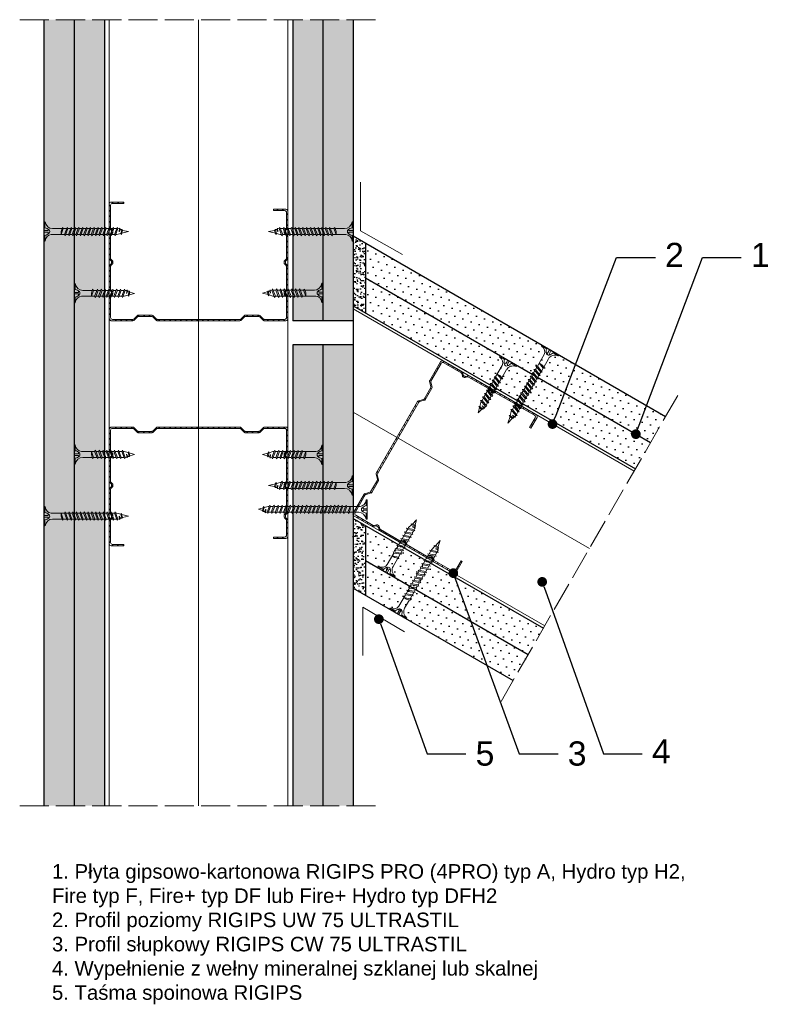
# Model space of a CAD drawing. Header units: millimetres. Extents: x 1651 to 2995, y 577 to 1691.
# Tile 2 of 4: x 2164 to 2474, y 592 to 998. Entities that reach past the tile are written whole.
import ezdxf
from ezdxf import colors
from ezdxf.entities.mleader import LeaderData, LeaderLine
from ezdxf.math import Vec2, Vec3

# ---------------------------------------------------------------- set-up
doc = ezdxf.new("R2010")
doc.units = ezdxf.units.MM
doc.linetypes.add('ACAD_ISO02W100', pattern=[15, 12, -3])
for name, color, linetype, lineweight in [('_ISOVER WELNA', 7, 'BATTING', 9), ('_RIGIPS AKCESORIA', 7, 'Continuous', 18), ('_RIGIPS G-K', 7, 'Continuous', 25), ('_RIGIPS PROFIL', 7, 'Continuous', 18), ('OPISY', 7, 'Continuous', 9), ('PRZERYWANA', 7, 'ACAD_ISO02W100', 9)]:
    doc.layers.add(name, color=color, linetype=linetype, lineweight=lineweight)
doc.styles.get("Standard").update_dxf_attribs({"font": 'arial.ttf'})
doc.linetypes.add('BATTING', pattern='A,0.00254,-2.54,[134,ltypeshp.shx,S=2.54,R=0,X=-2.54,Y=0],-5.08,[134,ltypeshp.shx,S=2.54,R=180,X=2.54,Y=0],-2.54', length=10.16254)
pattern_1 = [(45, (287.3353, -216.4338), (-1.122532, 3.367596), [0, -3.175])]
pattern_2 = [(37.5, (241.297, -216.4338), (-0.0800016, 2.4470662), [0, -1.9304, 0, -2.159, 0, -2.06375]), (7.5, (241.297, -216.4338), (2.2476164, 3.5841255), [0, -1.0414, 0, -1.7399, 0, -0.66675]), (327.5, (239.735, -216.4338), (3.9549619, 0.007186), [0, -0.635, 0, -2.286, 0, -2.9845]), (317.5, (239.735, -216.4338), (3.8177823, 1.1146466), [0, -0.3175, 0, -1.4986, 0, -1.7145])]
pattern_3 = [(45, (241.297, -216.4338), (-1.122532, 3.367596), [0, -3.175])]

# ---------------------------------------------------------------- blocks, each defined once
blk = doc.blocks.new('TN 25')
at = {"layer": '_RIGIPS AKCESORIA'}
for p, q in [((0, -0.84), (0, 7.16)), ((0, 7.16), (0.46, 7.16)), ((0.46, 4.78), (0, 4.78)), ((0.46, 7.16), (0.46, 4.78)), ((1.77, 3.5), (1.77, 4.2)), ((3.02, 4.46), (8.47, 4.46)), ((7.12, 4.46), (7.12, 3.18)), ((8.03, 2.01), (7.12, 4.46)), ((8.47, 4.46), (8.79, 5)), ((9.61, 1.51), (8.47, 4.46)), ((8.79, 5), (9.93, 2.01)), ((9, 4.46), (10.1, 4.46)), ((10.1, 4.46), (10.41, 5)), ((11.23, 1.51), (10.1, 4.46)), ((10.41, 5), (11.56, 2.01)), ((10.62, 4.46), (11.67, 4.46)), ((11.67, 4.46), (11.99, 5)), ((12.81, 1.51), (11.67, 4.46)), ((11.99, 5), (13.14, 2.01)), ((12.2, 4.46), (13.21, 4.46)), ((13.21, 4.46), (13.52, 5)), ((14.34, 1.51), (13.21, 4.46)), ((13.52, 5), (14.67, 2.01)), ((13.73, 4.46), (14.8, 4.46)), ((14.8, 4.46), (15.12, 5)), ((15.94, 1.51), (14.8, 4.46)), ((15.12, 5), (16.26, 2.01)), ((15.33, 4.46), (16.42, 4.46)), ((16.42, 4.46), (16.73, 5)), ((17.55, 1.51), (16.42, 4.46)), ((16.73, 5), (17.88, 2.01)), ((16.94, 4.46), (17.99, 4.46)), ((17.99, 4.46), (18.31, 5)), ((19.13, 1.51), (17.99, 4.46)), ((18.31, 5), (19.45, 2.01)), ((18.52, 4.46), (19.68, 4.46)), ((19.68, 4.46), (20, 5)), ((20.82, 1.51), (19.68, 4.46)), ((20, 5), (21.14, 2.01)), ((20.21, 4.46), (20.7, 4.46)), ((20.7, 4.46), (22.28, 3.98)), ((22.28, 3.98), (22.56, 4.37)), ((22.56, 4.37), (23.03, 2.71)), ((0, 3.5), (1.77, 3.5)), ((0, 2.83), (1.77, 2.83)), ((0.46, 1.64), (0, 1.64)), ((0.46, -0.84), (0.46, 1.64)), ((1.77, 2.83), (1.77, 2.18)), ((7.49, 2.01), (3.55, 2.01)), ((7.12, 3.18), (7.65, 1.53)), ((7.65, 1.53), (8.03, 2.01)), ((9.41, 2.01), (8.03, 2.01)), ((9.93, 2.01), (9.61, 1.51)), ((11.04, 2.01), (9.93, 2.01)), ((11.56, 2.01), (11.23, 1.51)), ((12.61, 2.01), (11.56, 2.01)), ((13.14, 2.01), (12.81, 1.51)), ((14.15, 2.01), (13.14, 2.01)), ((14.67, 2.01), (14.34, 1.51)), ((15.74, 2.01), (14.67, 2.01)), ((16.26, 2.01), (15.94, 1.51)), ((17.36, 2.01), (16.26, 2.01)), ((17.88, 2.01), (17.55, 1.51)), ((18.93, 2.01), (17.88, 2.01)), ((19.45, 2.01), (19.13, 1.51)), ((19.45, 2.01), (20.62, 2.01)), ((21.14, 2.01), (20.82, 1.51)), ((21.14, 2.01), (21.81, 2.12)), ((21.85, 1.83), (21.67, 3.28)), ((21.67, 3.28), (22.14, 2.4)), ((22.14, 2.4), (21.85, 1.83)), ((22.7, 2.36), (22.14, 2.4)), ((22.7, 2.36), (22.28, 3.98)), ((23.03, 2.71), (22.7, 2.36)), ((22.71, 3.85), (25, 3.24)), ((25, 3.24), (23.03, 2.71)), ((0, -0.84), (0.46, -0.84))]:
    blk.add_line(p, q, dxfattribs=at)
for centre, major_axis, ratio, start_param, end_param in [((3.09, 7.67), (0.17, 3.2), 0.826134, 1.773653, 3.180586), ((-0.04, 0.9), (0, 3.93), 0.848176, -0.720942, -0.151112), ((3.37, -1.57), (0.28, 3.57), 0.832181, 0.035984, 1.430787), ((-2.73, 15.91), (0, 14.76), 0.848176, 3.399396, 3.475072), ((0.59, 4.62), (0, 2.81), 0.848176, 3.475072, 3.862535), ((1.66, 3.18), (0, 0.895), 0.848176, -1.552777, -0.720942), ((1.66, 3.18), (0, 0.895), 0.848176, 3.862535, 4.730408)]:
    blk.add_ellipse(centre, major_axis=major_axis, ratio=ratio, start_param=start_param, end_param=end_param, dxfattribs=at)
blk = doc.blocks.new('CW 75 ULTRASTIL')
h = blk.add_hatch()
h.set_pattern_fill('ANSI31', color=256, scale=0.5, style=0)
h.paths.add_polyline_path([(106.07, 103.31, -0.414214), (106.87, 104.11), (115.19, 104.11, -0.198912), (115.55, 103.96), (116.25, 103.25, 0.198912), (116.61, 103.11), (117.19, 103.11, 0.198912), (117.55, 103.25), (118.25, 103.96, -0.198912), (118.61, 104.11), (127.89, 104.11, -0.198912), (128.25, 103.96), (128.95, 103.25, 0.198912), (129.31, 103.11), (129.89, 103.11, 0.198912), (130.25, 103.25), (130.95, 103.96, -0.198912), (131.31, 104.11), (140.59, 104.11, -0.198912), (140.95, 103.96), (141.65, 103.25, 0.198912), (142.01, 103.11), (142.59, 103.11, 0.198912), (142.95, 103.25), (143.65, 103.96, -0.198912), (144.01, 104.11), (153.17, 104.11, -0.414214), (153.97, 103.31), (153.97, 98.66), (154.52, 98.66), (154.52, 103.86, 0.414214), (153.72, 104.66), (144.01, 104.66, 0.198912), (143.65, 104.51), (142.95, 103.8, -0.198912), (142.59, 103.66), (142.01, 103.66, -0.198912), (141.65, 103.8), (140.95, 104.51, 0.198912), (140.59, 104.66), (131.31, 104.66, 0.198912), (130.95, 104.51), (130.25, 103.8, -0.198912), (129.89, 103.66), (129.31, 103.66, -0.198912), (128.95, 103.8), (128.25, 104.51, 0.198912), (127.89, 104.66), (118.61, 104.66, 0.198912), (118.25, 104.51), (117.55, 103.8, -0.198912), (117.19, 103.66), (116.61, 103.66, -0.198912), (116.25, 103.8), (115.55, 104.51, 0.198912), (115.19, 104.66), (106.32, 104.66, 0.414214), (105.52, 103.86), (105.52, 94.86, 0.198912), (105.67, 94.51), (107.17, 93, -0.198912), (107.32, 92.65), (107.32, 87.06, -0.198912), (107.17, 86.71), (105.67, 85.2, 0.198912), (105.52, 84.85), (105.52, 50.66, 0.198912), (105.67, 50.31), (107.17, 48.8, -0.198912), (107.32, 48.45), (107.32, 42.86, -0.198912), (107.17, 42.51), (105.67, 41, 0.198912), (105.52, 40.65), (105.52, 31.66, 0.414214), (106.32, 30.86), (115.19, 30.86, 0.198912), (115.55, 31), (116.25, 31.71, -0.198912), (116.61, 31.86), (117.19, 31.86, -0.198912), (117.55, 31.71), (118.25, 31, 0.198912), (118.61, 30.86), (127.89, 30.86, 0.198912), (128.25, 31), (128.95, 31.71, -0.198912), (129.31, 31.86), (129.89, 31.86, -0.198912), (130.25, 31.71), (130.95, 31, 0.198912), (131.31, 30.86), (140.59, 30.86, 0.198912), (140.95, 31), (141.65, 31.71, -0.198912), (142.01, 31.86), (142.59, 31.86, -0.198912), (142.95, 31.71), (143.65, 31, 0.198912), (144.01, 30.86), (150.72, 30.86, 0.414214), (151.52, 31.66), (151.52, 36.86), (150.97, 36.86), (150.97, 32.21, -0.414214), (150.17, 31.41), (144.01, 31.41, -0.198912), (143.65, 31.55), (142.95, 32.26, 0.198912), (142.59, 32.41), (142.01, 32.41, 0.198912), (141.65, 32.26), (140.95, 31.55, -0.198912), (140.59, 31.41), (131.31, 31.41, -0.198912), (130.95, 31.55), (130.25, 32.26, 0.198912), (129.89, 32.41), (129.31, 32.41, 0.198912), (128.95, 32.26), (128.25, 31.55, -0.198912), (127.89, 31.41), (118.61, 31.41, -0.198912), (118.25, 31.55), (117.55, 32.26, 0.198912), (117.19, 32.41), (116.61, 32.41, 0.198912), (116.25, 32.26), (115.55, 31.55, -0.198912), (115.19, 31.41), (106.87, 31.41, -0.414214), (106.07, 32.21), (106.07, 40.65, -0.198912), (106.22, 41), (107.72, 42.51, 0.198912), (107.87, 42.86), (107.87, 48.45, 0.198912), (107.72, 48.8), (106.22, 50.31, -0.198912), (106.07, 50.66), (106.07, 84.85, -0.198912), (106.22, 85.2), (107.72, 86.71, 0.198912), (107.87, 87.06), (107.87, 92.65, 0.198912), (107.72, 93), (106.22, 94.51, -0.198912), (106.07, 94.86)])
at = {"layer": '_RIGIPS PROFIL'}
for p, q in [((105.52, 103.86), (105.52, 94.86)), ((106.07, 103.31), (106.07, 94.86)), ((115.19, 104.66), (106.32, 104.66)), ((115.19, 104.11), (106.87, 104.11)), ((115.55, 104.51), (116.25, 103.8)), ((115.55, 103.96), (116.25, 103.25)), ((117.19, 103.66), (116.61, 103.66)), ((117.19, 103.11), (116.61, 103.11)), ((118.25, 104.51), (117.55, 103.8)), ((118.25, 103.96), (117.55, 103.25)), ((127.89, 104.66), (118.61, 104.66)), ((127.89, 104.11), (118.61, 104.11)), ((128.25, 104.51), (128.95, 103.8)), ((128.25, 103.96), (128.95, 103.25)), ((129.89, 103.66), (129.31, 103.66)), ((129.89, 103.11), (129.31, 103.11)), ((130.95, 104.51), (130.25, 103.8)), ((130.95, 103.96), (130.25, 103.25)), ((131.31, 104.66), (140.59, 104.66)), ((131.31, 104.11), (140.59, 104.11)), ((140.95, 104.51), (141.65, 103.8)), ((140.95, 103.96), (141.65, 103.25)), ((142.59, 103.66), (142.01, 103.66)), ((142.59, 103.11), (142.01, 103.11)), ((143.65, 104.51), (142.95, 103.8)), ((143.65, 103.96), (142.95, 103.25)), ((153.72, 104.66), (144.01, 104.66)), ((153.17, 104.11), (144.01, 104.11)), ((153.97, 98.66), (153.97, 103.31)), ((154.52, 98.66), (154.52, 103.86)), ((153.97, 98.66), (154.52, 98.66)), ((107.17, 93), (105.67, 94.51)), ((107.72, 93), (106.22, 94.51)), ((107.32, 92.65), (107.32, 87.06)), ((107.87, 92.65), (107.87, 87.06)), ((107.17, 86.71), (105.67, 85.2)), ((107.72, 86.71), (106.22, 85.2)), ((105.52, 84.85), (105.52, 50.66)), ((106.07, 84.85), (106.07, 50.66)), ((107.17, 48.8), (105.67, 50.31)), ((107.72, 48.8), (106.22, 50.31)), ((107.32, 42.86), (107.32, 48.45)), ((107.87, 42.86), (107.87, 48.45)), ((107.17, 42.51), (105.67, 41)), ((107.72, 42.51), (106.22, 41)), ((105.52, 31.66), (105.52, 40.65)), ((106.07, 32.21), (106.07, 40.65)), ((150.97, 36.86), (150.97, 32.21)), ((150.97, 36.86), (151.52, 36.86)), ((151.52, 36.86), (151.52, 31.66)), ((115.19, 30.86), (106.32, 30.86)), ((115.19, 31.41), (106.87, 31.41)), ((115.55, 31.55), (116.25, 32.26)), ((115.55, 31), (116.25, 31.71)), ((117.19, 32.41), (116.61, 32.41)), ((117.19, 31.86), (116.61, 31.86)), ((118.25, 31.55), (117.55, 32.26)), ((118.25, 31), (117.55, 31.71)), ((127.89, 31.41), (118.61, 31.41)), ((127.89, 30.86), (118.61, 30.86)), ((128.25, 31.55), (128.95, 32.26)), ((128.25, 31), (128.95, 31.71)), ((129.89, 32.41), (129.31, 32.41)), ((129.89, 31.86), (129.31, 31.86)), ((130.95, 31.55), (130.25, 32.26)), ((130.95, 31), (130.25, 31.71)), ((131.31, 31.41), (140.59, 31.41)), ((131.31, 30.86), (140.59, 30.86)), ((140.95, 31.55), (141.65, 32.26)), ((140.95, 31), (141.65, 31.71)), ((142.59, 32.41), (142.01, 32.41)), ((142.59, 31.86), (142.01, 31.86)), ((143.65, 31.55), (142.95, 32.26)), ((143.65, 31), (142.95, 31.71)), ((150.17, 31.41), (144.01, 31.41)), ((150.72, 30.86), (144.01, 30.86))]:
    blk.add_line(p, q, dxfattribs=at)
for centre, radius, start, end in [((106.32, 103.86), 0.8, 90, 180), ((106.87, 103.31), 0.8, 90, 180), ((115.19, 104.16), 0.5, 45, 90), ((115.19, 103.61), 0.5, 45, 90), ((116.61, 104.16), 0.5, 225, 270), ((116.61, 103.61), 0.5, 225, 270), ((117.19, 104.16), 0.5, 270, 315), ((117.19, 103.61), 0.5, 270, 315), ((118.61, 104.16), 0.5, 90, 135), ((118.61, 103.61), 0.5, 90, 135), ((127.89, 104.16), 0.5, 45, 90), ((127.89, 103.61), 0.5, 45, 90), ((129.31, 104.16), 0.5, 225, 270), ((129.31, 103.61), 0.5, 225, 270), ((129.89, 104.16), 0.5, 270, 315), ((129.89, 103.61), 0.5, 270, 315), ((131.31, 104.16), 0.5, 90, 135), ((131.31, 103.61), 0.5, 90, 135), ((140.59, 104.16), 0.5, 45, 90), ((140.59, 103.61), 0.5, 45, 90), ((142.01, 104.16), 0.5, 225, 270), ((142.01, 103.61), 0.5, 225, 270), ((142.59, 104.16), 0.5, 270, 315), ((142.59, 103.61), 0.5, 270, 315), ((144.01, 104.16), 0.5, 90, 135), ((144.01, 103.61), 0.5, 90, 135), ((153.17, 103.31), 0.8, 0, 90), ((153.72, 103.86), 0.8, 0, 90), ((106.02, 94.86), 0.5, 180, 225), ((106.57, 94.86), 0.5, 180, 225), ((106.82, 92.65), 0.5, 0, 45), ((107.37, 92.65), 0.5, 0, 45), ((106.82, 87.06), 0.5, 315, 0), ((107.37, 87.06), 0.5, 315, 0), ((106.02, 84.85), 0.5, 135, 180), ((106.57, 84.85), 0.5, 135, 180), ((106.02, 50.66), 0.5, 180, 225), ((106.57, 50.66), 0.5, 180, 225), ((106.82, 48.45), 0.5, 0, 45), ((107.37, 48.45), 0.5, 0, 45), ((106.02, 40.65), 0.5, 135, 180), ((106.57, 40.65), 0.5, 135, 180), ((106.82, 42.86), 0.5, 315, 0), ((107.37, 42.86), 0.5, 315, 0), ((106.32, 31.66), 0.8, 180, 270), ((106.87, 32.21), 0.8, 180, 270), ((115.19, 31.91), 0.5, 270, 315), ((115.19, 31.36), 0.5, 270, 315), ((116.61, 31.91), 0.5, 90, 135), ((116.61, 31.36), 0.5, 90, 135), ((117.19, 31.91), 0.5, 45, 90), ((117.19, 31.36), 0.5, 45, 90), ((118.61, 31.91), 0.5, 225, 270), ((118.61, 31.36), 0.5, 225, 270), ((127.89, 31.91), 0.5, 270, 315), ((127.89, 31.36), 0.5, 270, 315), ((129.31, 31.91), 0.5, 90, 135), ((129.31, 31.36), 0.5, 90, 135), ((129.89, 31.91), 0.5, 45, 90), ((129.89, 31.36), 0.5, 45, 90), ((131.31, 31.91), 0.5, 225, 270), ((131.31, 31.36), 0.5, 225, 270), ((140.59, 31.91), 0.5, 270, 315), ((140.59, 31.36), 0.5, 270, 315), ((142.01, 31.91), 0.5, 90, 135), ((142.01, 31.36), 0.5, 90, 135), ((142.59, 31.91), 0.5, 45, 90), ((142.59, 31.36), 0.5, 45, 90), ((144.01, 31.91), 0.5, 225, 270), ((144.01, 31.36), 0.5, 225, 270), ((150.17, 32.21), 0.8, 270, 0), ((150.72, 31.66), 0.8, 270, 0)]:
    blk.add_arc(centre, radius, start, end, dxfattribs=at)
blk = doc.blocks.new('TN 35')
at = {"layer": '_RIGIPS AKCESORIA'}
for p, q in [((0, -0.84), (0, 7.16)), ((0, 7.16), (0.46, 7.16)), ((0.46, 4.78), (0, 4.78)), ((0.46, 7.16), (0.46, 4.78)), ((1.77, 3.5), (1.77, 4.2)), ((3.02, 4.46), (8.47, 4.46)), ((7.12, 4.46), (7.12, 3.18)), ((8.03, 2.01), (7.12, 4.46)), ((8.47, 4.46), (8.79, 5)), ((9.61, 1.51), (8.47, 4.46)), ((8.79, 5), (9.93, 2.01)), ((9, 4.46), (10.1, 4.46)), ((10.1, 4.46), (10.41, 5)), ((11.23, 1.51), (10.1, 4.46)), ((10.41, 5), (11.56, 2.01)), ((10.62, 4.46), (11.67, 4.46)), ((11.67, 4.46), (11.99, 5)), ((12.81, 1.51), (11.67, 4.46)), ((11.99, 5), (13.14, 2.01)), ((12.2, 4.46), (13.21, 4.46)), ((13.21, 4.46), (13.52, 5)), ((14.34, 1.51), (13.21, 4.46)), ((13.52, 5), (14.67, 2.01)), ((13.73, 4.46), (14.8, 4.46)), ((14.8, 4.46), (15.12, 5)), ((15.94, 1.51), (14.8, 4.46)), ((15.12, 5), (16.26, 2.01)), ((15.33, 4.46), (16.42, 4.46)), ((16.42, 4.46), (16.73, 5)), ((17.55, 1.51), (16.42, 4.46)), ((16.73, 5), (17.88, 2.01)), ((16.94, 4.46), (17.99, 4.46)), ((17.99, 4.46), (18.31, 5)), ((19.13, 1.51), (17.99, 4.46)), ((18.31, 5), (19.45, 2.01)), ((18.52, 4.46), (19.57, 4.46)), ((19.57, 4.46), (19.88, 5)), ((20.7, 1.51), (19.57, 4.46)), ((19.88, 5), (21.03, 2.01)), ((20.09, 4.46), (21.14, 4.46)), ((21.14, 4.46), (21.46, 5)), ((22.28, 1.51), (21.14, 4.46)), ((21.46, 5), (22.6, 2.01)), ((21.67, 4.46), (22.72, 4.46)), ((22.72, 4.46), (23.03, 5)), ((23.85, 1.51), (22.72, 4.46)), ((23.03, 5), (24.18, 2.01)), ((23.24, 4.46), (24.29, 4.46)), ((24.29, 4.46), (24.61, 5)), ((25.43, 1.51), (24.29, 4.46)), ((24.61, 5), (25.75, 2.01)), ((24.81, 4.46), (25.87, 4.46)), ((25.87, 4.46), (26.18, 5)), ((27, 1.51), (25.87, 4.46)), ((26.18, 5), (27.33, 2.01)), ((26.39, 4.46), (27.44, 4.46)), ((27.44, 4.46), (27.76, 5)), ((28.58, 1.51), (27.44, 4.46)), ((27.76, 5), (28.9, 2.01)), ((27.96, 4.46), (29.13, 4.46)), ((29.13, 4.46), (29.45, 5)), ((30.27, 1.51), (29.13, 4.46)), ((29.45, 5), (30.59, 2.01)), ((29.65, 4.46), (30.15, 4.46)), ((30.15, 4.46), (31.73, 3.98)), ((31.73, 3.98), (32.01, 4.37)), ((32.01, 4.37), (32.48, 2.71)), ((0, 3.5), (1.77, 3.5)), ((0, 2.83), (1.77, 2.83)), ((0.46, 1.64), (0, 1.64)), ((0.46, -0.84), (0.46, 1.64)), ((1.77, 2.83), (1.77, 2.18)), ((7.49, 2.01), (3.55, 2.01)), ((7.12, 3.18), (7.65, 1.53)), ((7.65, 1.53), (8.03, 2.01)), ((9.41, 2.01), (8.03, 2.01)), ((9.93, 2.01), (9.61, 1.51)), ((11.04, 2.01), (9.93, 2.01)), ((11.56, 2.01), (11.23, 1.51)), ((12.61, 2.01), (11.56, 2.01)), ((13.14, 2.01), (12.81, 1.51)), ((14.15, 2.01), (13.14, 2.01)), ((14.67, 2.01), (14.34, 1.51)), ((15.74, 2.01), (14.67, 2.01)), ((16.26, 2.01), (15.94, 1.51)), ((17.36, 2.01), (16.26, 2.01)), ((17.88, 2.01), (17.55, 1.51)), ((18.93, 2.01), (17.84, 2.01)), ((19.45, 2.01), (19.13, 1.51)), ((20.51, 2.01), (19.41, 2.01)), ((21.03, 2.01), (20.7, 1.51)), ((22.08, 2.01), (20.99, 2.01)), ((22.6, 2.01), (22.28, 1.51)), ((23.66, 2.01), (22.56, 2.01)), ((24.18, 2.01), (23.85, 1.51)), ((25.23, 2.01), (24.14, 2.01)), ((25.75, 2.01), (25.43, 1.51)), ((26.81, 2.01), (25.71, 2.01)), ((27.33, 2.01), (27, 1.51)), ((28.38, 2.01), (27.33, 2.01)), ((28.9, 2.01), (28.58, 1.51)), ((28.9, 2.01), (30.07, 2.01)), ((30.59, 2.01), (30.27, 1.51)), ((30.59, 2.01), (31.26, 2.12)), ((31.3, 1.83), (31.12, 3.28)), ((31.12, 3.28), (31.59, 2.4)), ((31.59, 2.4), (31.3, 1.83)), ((32.15, 2.36), (31.59, 2.4)), ((32.15, 2.36), (31.73, 3.98)), ((32.48, 2.71), (32.15, 2.36)), ((32.16, 3.85), (35, 3.24)), ((35, 3.24), (32.48, 2.71)), ((0, -0.84), (0.46, -0.84))]:
    blk.add_line(p, q, dxfattribs=at)
for centre, major_axis, ratio, start_param, end_param in [((3.09, 7.67), (0.17, 3.2), 0.826134, 1.773653, 3.180586), ((-0.04, 0.9), (0, 3.93), 0.848176, -0.720942, -0.151112), ((3.37, -1.57), (0.28, 3.57), 0.832181, 0.035984, 1.430787), ((-2.73, 15.91), (0, 14.76), 0.848176, 3.399396, 3.475072), ((0.59, 4.62), (0, 2.81), 0.848176, 3.475072, 3.862535), ((1.66, 3.18), (0, 0.895), 0.848176, -1.552777, -0.720942), ((1.66, 3.18), (0, 0.895), 0.848176, 3.862535, 4.730408)]:
    blk.add_ellipse(centre, major_axis=major_axis, ratio=ratio, start_param=start_param, end_param=end_param, dxfattribs=at)
blk = doc.blocks.new('TN 45')
at = {"layer": '_RIGIPS AKCESORIA'}
for p, q in [((0, -0.84), (0, 7.16)), ((0, 7.16), (0.46, 7.16)), ((0.46, 4.78), (0, 4.78)), ((0.46, 7.16), (0.46, 4.78)), ((1.77, 3.5), (1.77, 4.2)), ((3.02, 4.46), (8.47, 4.46)), ((7.12, 4.46), (7.12, 3.18)), ((8.03, 2.01), (7.12, 4.46)), ((8.47, 4.46), (8.79, 5)), ((9.61, 1.51), (8.47, 4.46)), ((8.79, 5), (9.93, 2.01)), ((9, 4.46), (10.1, 4.46)), ((10.1, 4.46), (10.41, 5)), ((11.23, 1.51), (10.1, 4.46)), ((10.41, 5), (11.56, 2.01)), ((10.62, 4.46), (11.67, 4.46)), ((11.67, 4.46), (11.99, 5)), ((12.81, 1.51), (11.67, 4.46)), ((11.99, 5), (13.14, 2.01)), ((12.2, 4.46), (13.21, 4.46)), ((13.21, 4.46), (13.52, 5)), ((14.34, 1.51), (13.21, 4.46)), ((13.52, 5), (14.67, 2.01)), ((13.73, 4.46), (14.8, 4.46)), ((14.8, 4.46), (15.12, 5)), ((15.94, 1.51), (14.8, 4.46)), ((15.12, 5), (16.26, 2.01)), ((15.33, 4.46), (16.42, 4.46)), ((16.42, 4.46), (16.73, 5)), ((17.55, 1.51), (16.42, 4.46)), ((16.73, 5), (17.88, 2.01)), ((16.94, 4.46), (17.99, 4.46)), ((17.99, 4.46), (18.31, 5)), ((19.13, 1.51), (17.99, 4.46)), ((18.31, 5), (19.45, 2.01)), ((18.52, 4.46), (19.68, 4.46)), ((19.68, 4.46), (20, 5)), ((20.82, 1.51), (19.68, 4.46)), ((20, 5), (21.14, 2.01)), ((20.21, 4.46), (21.37, 4.46)), ((21.37, 4.46), (21.69, 5)), ((22.51, 1.51), (21.37, 4.46)), ((21.69, 5), (22.83, 2.01)), ((21.9, 4.46), (23.06, 4.46)), ((23.06, 4.46), (23.38, 5)), ((24.2, 1.51), (23.06, 4.46)), ((23.38, 5), (24.52, 2.01)), ((23.59, 4.46), (24.75, 4.46)), ((24.75, 4.46), (25.07, 5)), ((25.89, 1.51), (24.75, 4.46)), ((25.07, 5), (26.21, 2.01)), ((25.28, 4.46), (26.44, 4.46)), ((26.44, 4.46), (26.76, 5)), ((27.58, 1.51), (26.44, 4.46)), ((26.76, 5), (27.9, 2.01)), ((26.96, 4.46), (28.13, 4.46)), ((28.13, 4.46), (28.45, 5)), ((29.27, 1.51), (28.13, 4.46)), ((28.45, 5), (29.59, 2.01)), ((28.65, 4.46), (29.82, 4.46)), ((29.82, 4.46), (30.14, 5)), ((30.96, 1.51), (29.82, 4.46)), ((30.14, 5), (31.28, 2.01)), ((30.34, 4.46), (31.51, 4.46)), ((31.51, 4.46), (31.83, 5)), ((32.65, 1.51), (31.51, 4.46)), ((31.83, 5), (32.97, 2.01)), ((32.03, 4.46), (33.2, 4.46)), ((33.2, 4.46), (33.52, 5)), ((34.34, 1.51), (33.2, 4.46)), ((33.52, 5), (34.66, 2.01)), ((33.72, 4.46), (34.89, 4.46)), ((34.89, 4.46), (35.21, 5)), ((36.03, 1.51), (34.89, 4.46)), ((35.21, 5), (36.35, 2.01)), ((35.41, 4.46), (36.58, 4.46)), ((36.58, 4.46), (36.9, 5)), ((37.72, 1.51), (36.58, 4.46)), ((36.9, 5), (38.04, 2.01)), ((37.1, 4.46), (38.27, 4.46)), ((38.27, 4.46), (38.59, 5)), ((39.41, 1.51), (38.27, 4.46)), ((38.59, 5), (39.73, 2.01)), ((38.79, 4.46), (39.96, 4.46)), ((39.96, 4.46), (40.28, 5)), ((41.1, 1.51), (39.96, 4.46)), ((40.28, 5), (41.42, 2.01)), ((40.48, 4.46), (40.98, 4.46)), ((40.98, 4.46), (42.56, 3.98)), ((42.56, 3.98), (42.84, 4.37)), ((42.84, 4.37), (43.31, 2.71)), ((0, 3.5), (1.77, 3.5)), ((0, 2.83), (1.77, 2.83)), ((0.46, 1.64), (0, 1.64)), ((0.46, -0.84), (0.46, 1.64)), ((1.77, 2.83), (1.77, 2.18)), ((7.49, 2.01), (3.55, 2.01)), ((7.12, 3.18), (7.65, 1.53)), ((7.65, 1.53), (8.03, 2.01)), ((9.41, 2.01), (8.03, 2.01)), ((9.93, 2.01), (9.61, 1.51)), ((11.04, 2.01), (9.93, 2.01)), ((11.56, 2.01), (11.23, 1.51)), ((12.61, 2.01), (11.56, 2.01)), ((13.14, 2.01), (12.81, 1.51)), ((14.15, 2.01), (13.14, 2.01)), ((14.67, 2.01), (14.34, 1.51)), ((15.74, 2.01), (14.67, 2.01)), ((16.26, 2.01), (15.94, 1.51)), ((17.36, 2.01), (16.26, 2.01)), ((17.88, 2.01), (17.55, 1.51)), ((18.93, 2.01), (17.88, 2.01)), ((19.45, 2.01), (19.13, 1.51)), ((19.45, 2.01), (20.62, 2.01)), ((20.62, 2.01), (19.57, 2.01)), ((21.14, 2.01), (20.82, 1.51)), ((21.14, 2.01), (22.31, 2.01)), ((22.31, 2.01), (21.26, 2.01)), ((22.83, 2.01), (22.51, 1.51)), ((22.83, 2.01), (24, 2.01)), ((24, 2.01), (22.95, 2.01)), ((24.52, 2.01), (24.2, 1.51)), ((24.52, 2.01), (25.69, 2.01)), ((25.69, 2.01), (24.64, 2.01)), ((26.21, 2.01), (25.89, 1.51)), ((26.21, 2.01), (27.38, 2.01)), ((27.38, 2.01), (26.33, 2.01)), ((27.9, 2.01), (27.58, 1.51)), ((27.9, 2.01), (29.07, 2.01)), ((29.07, 2.01), (28.02, 2.01)), ((29.59, 2.01), (29.27, 1.51)), ((29.59, 2.01), (30.76, 2.01)), ((30.76, 2.01), (29.71, 2.01)), ((31.28, 2.01), (30.96, 1.51)), ((31.28, 2.01), (32.45, 2.01)), ((32.45, 2.01), (31.4, 2.01)), ((32.97, 2.01), (32.65, 1.51)), ((32.97, 2.01), (34.14, 2.01)), ((34.14, 2.01), (33.09, 2.01)), ((34.66, 2.01), (34.34, 1.51)), ((34.66, 2.01), (35.83, 2.01)), ((35.83, 2.01), (34.78, 2.01)), ((36.35, 2.01), (36.03, 1.51)), ((36.35, 2.01), (37.52, 2.01)), ((37.52, 2.01), (36.47, 2.01)), ((38.04, 2.01), (37.72, 1.51)), ((38.04, 2.01), (39.21, 2.01)), ((39.21, 2.01), (38.16, 2.01)), ((39.73, 2.01), (39.41, 1.51)), ((39.73, 2.01), (40.9, 2.01)), ((41.42, 2.01), (41.1, 1.51)), ((41.42, 2.01), (42.09, 2.12)), ((42.13, 1.83), (41.95, 3.28)), ((41.95, 3.28), (42.42, 2.4)), ((42.42, 2.4), (42.13, 1.83)), ((42.98, 2.36), (42.42, 2.4)), ((42.98, 2.36), (42.56, 3.98)), ((43.31, 2.71), (42.98, 2.36)), ((42.99, 3.85), (45, 3.24)), ((45, 3.24), (43.31, 2.71)), ((0, -0.84), (0.46, -0.84))]:
    blk.add_line(p, q, dxfattribs=at)
for centre, major_axis, ratio, start_param, end_param in [((3.09, 7.67), (0.17, 3.2), 0.826134, 1.773653, 3.180586), ((-0.04, 0.9), (0, 3.93), 0.848176, -0.720942, -0.151112), ((3.37, -1.57), (0.28, 3.57), 0.832181, 0.035984, 1.430787), ((-2.73, 15.91), (0, 14.76), 0.848176, 3.399396, 3.475072), ((0.59, 4.62), (0, 2.81), 0.848176, 3.475072, 3.862535), ((1.66, 3.18), (0, 0.895), 0.848176, -1.552777, -0.720942), ((1.66, 3.18), (0, 0.895), 0.848176, 3.862535, 4.730408)]:
    blk.add_ellipse(centre, major_axis=major_axis, ratio=ratio, start_param=start_param, end_param=end_param, dxfattribs=at)
blk = doc.blocks.new('_Dot')
at = {"color": 0, "linetype": 'ByBlock', "lineweight": -2}
blk.add_line((-0.5, 0), (-1, 0), dxfattribs=at)
at = {"color": 0, "linetype": 'ByBlock', "const_width": 0.5}
blk.add_lwpolyline([(-0.25, 0, 1), (0.25, 0, 1)], format="xyb", close=True, dxfattribs=at)

msp = doc.modelspace()

# ---------------------------------------------------------------- hatches: boundary and pattern name
at = {"layer": '_RIGIPS G-K'}
h = msp.add_hatch(dxfattribs=at)
h.set_pattern_fill('DOTS', color=256, scale=2, angle=45, style=0)
h.set_pattern_definition([(45, (285.5353, -216.4338), (-1.122532, 3.367596), [0, -3.175])])
h.paths.add_polyline_path([(2186.57, 998.25), (2174.07, 998.25), (2174.07, 673.65), (2186.57, 673.65)])
h = msp.add_hatch(dxfattribs=at)
h.set_pattern_fill('DOTS', color=256, scale=2, angle=45, style=0)
h.set_pattern_definition([(45, (285.5353, -692.9136), (-1.122532, 3.367596), [0, -3.175])])
h.paths.add_polyline_path([(2199.07, 998.25), (2186.57, 998.25), (2186.57, 673.65), (2199.07, 673.65)])
h = msp.add_hatch(dxfattribs=at)
h.set_pattern_fill('DOTS', color=256, scale=2, angle=45, style=0)
h.set_pattern_definition(pattern_1)
h.paths.add_polyline_path([(2276.87, 873.95), (2289.37, 873.95), (2289.37, 998.25), (2276.87, 998.25)])
h.paths.add_polyline_path([(2289.37, 863.95), (2276.87, 863.95), (2276.87, 673.65), (2289.37, 673.65)])
h = msp.add_hatch(dxfattribs=at)
h.set_pattern_fill('DOTS', color=256, scale=2, angle=45, style=0)
h.set_pattern_definition(pattern_1)
h.paths.add_polyline_path([(2301.87, 863.95), (2289.37, 863.95), (2289.37, 673.65), (2301.87, 673.65)])
h.paths.add_polyline_path([(2289.37, 873.95), (2301.87, 873.95), (2301.87, 998.25), (2289.37, 998.25)])
h = msp.add_hatch(dxfattribs=at)
h.set_pattern_fill('AR-SAND', color=256, scale=0.05, style=0)
h.set_pattern_definition(pattern_2)
h.paths.add_polyline_path([(2306.87, 906.04), (2301.87, 908.93), (2301.87, 880.06), (2306.87, 877.17)])
h = msp.add_hatch(dxfattribs=at)
h.set_pattern_fill('DOTS', color=256, scale=2, angle=45, style=0)
h.set_pattern_definition(pattern_3)
h.paths.add_polyline_path([(2306.87, 906.04), (2306.87, 891.61), (2424.67, 823.59), (2430.92, 834.42)])
h = msp.add_hatch(dxfattribs=at)
h.set_pattern_fill('DOTS', color=256, scale=2, angle=45, style=0)
h.set_pattern_definition(pattern_3)
h.paths.add_polyline_path([(2306.87, 891.61), (2306.87, 877.17), (2418.42, 812.77), (2424.67, 823.59)])
h = msp.add_hatch(dxfattribs=at)
h.set_pattern_fill('AR-SAND', color=256, scale=0.05, style=0)
h.set_pattern_definition(pattern_2)
h.paths.add_polyline_path([(2306.87, 789.42), (2301.87, 792.3), (2301.87, 763.43), (2306.87, 760.55)])
h = msp.add_hatch(dxfattribs=at)
h.set_pattern_fill('DOTS', color=256, scale=2, angle=45, style=0)
h.set_pattern_definition(pattern_3)
h.paths.add_polyline_path([(2306.87, 789.42), (2306.87, 774.98), (2374.17, 736.13), (2380.42, 746.95)])
h = msp.add_hatch(dxfattribs=at)
h.set_pattern_fill('DOTS', color=256, scale=2, angle=45, style=0)
h.set_pattern_definition(pattern_3)
h.paths.add_polyline_path([(2306.87, 774.98), (2306.87, 760.55), (2367.92, 725.3), (2374.17, 736.13)])

# ---------------------------------------------------------------- linework, layer by layer
at = {"layer": '_ISOVER WELNA', "ltscale": 3.6}
for p, q in [((2237.97, 998.25), (2237.97, 673.65)), ((2399.42, 779.86), (2301.87, 836.18))]:
    msp.add_line(p, q, dxfattribs=at)
at = {"layer": '_RIGIPS AKCESORIA'}
for p, q in [((2304.82, 931.1), (2304.82, 911.1)), ((2304.82, 911.1), (2322.26, 901.32)), ((2305.83, 735.64), (2305.83, 755.64)), ((2305.83, 755.64), (2323.07, 745.5))]:
    msp.add_line(p, q, dxfattribs=at)
at = {"layer": '_RIGIPS G-K'}
for p, q in [((2174.07, 998.25), (2174.07, 673.65)), ((2186.57, 998.25), (2186.57, 673.65)), ((2199.07, 998.25), (2199.07, 673.65)), ((2276.87, 998.25), (2276.87, 873.95)), ((2289.37, 998.25), (2289.37, 873.95)), ((2301.87, 998.25), (2301.87, 873.95)), ((2301.87, 908.93), (2430.92, 834.42)), ((2306.87, 906.04), (2306.87, 877.17)), ((2306.87, 891.61), (2424.67, 823.59)), ((2301.87, 880.06), (2418.42, 812.77)), ((2301.87, 873.95), (2276.87, 873.95)), ((2301.87, 873.95), (2301.87, 673.65)), ((2301.87, 863.95), (2276.87, 863.95)), ((2276.87, 863.95), (2276.87, 673.65)), ((2289.37, 863.95), (2289.37, 673.65)), ((2301.87, 792.3), (2380.42, 746.95)), ((2306.87, 789.42), (2306.87, 760.55)), ((2306.87, 774.98), (2374.17, 736.13)), ((2301.87, 763.43), (2367.92, 725.3))]:
    msp.add_line(p, q, dxfattribs=at)
at = {"layer": '_RIGIPS PROFIL'}
for p, q in [((2201.07, 998.25), (2201.07, 673.65)), ((2274.87, 998.25), (2274.87, 673.65)), ((2301.87, 878.79), (2417.87, 811.82)), ((2301.87, 793.57), (2380.97, 747.9))]:
    msp.add_line(p, q, dxfattribs=at)
at = {"layer": 'PRZERYWANA'}
for p, q in [((2164.07, 998.25), (2311.87, 998.25)), ((2435.92, 843.08), (2362.92, 716.64)), ((2164.07, 673.65), (2311.87, 673.65))]:
    msp.add_line(p, q, dxfattribs=at)

# ---------------------------------------------------------------- block references
at = {"xscale": -1}
msp.add_blockref('TN 45', (2307.69, 792.82), dxfattribs=at)
at = {"layer": '_RIGIPS AKCESORIA', "xscale": -1}
for name, p, rotation in [('TN 35', (2174.07, 913.97), 180), ('TN 25', (2186.57, 888.49), 180), ('TN 35', (2386.08, 860.31), 60.00000000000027), ('TN 25', (2368.77, 855.87), 60.00000000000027)]:
    msp.add_blockref(name, p, dxfattribs=dict(at, rotation=rotation))
at = {"layer": '_RIGIPS AKCESORIA'}
for name, p, rotation in [('TN 35', (2301.87, 913.97), 180), ('TN 25', (2289.37, 888.57), 180), ('TN 25', (2318.27, 768.4), 60.00000000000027), ('TN 35', (2323.08, 751.19), 60.00000000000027)]:
    msp.add_blockref(name, p, dxfattribs=dict(at, rotation=rotation))
for name, p in [('TN 25', (2186.57, 815.49)), ('TN 35', (2174.07, 790.01))]:
    msp.add_blockref(name, p, dxfattribs=at)
at = {"layer": '_RIGIPS AKCESORIA', "xscale": -1}
for name, p in [('TN 25', (2289.37, 815.41)), ('TN 35', (2301.87, 802.71))]:
    msp.add_blockref(name, p, dxfattribs=at)
at = {"layer": '_RIGIPS PROFIL', "rotation": 90}
msp.add_blockref('CW 75 ULTRASTIL', (2305.73, 768.43), dxfattribs=at)
at = {"layer": '_RIGIPS PROFIL', "xscale": -1}
for p, rotation in [((2262.42, 937.2), 150), ((2305.73, 935.55), 90)]:
    msp.add_blockref('CW 75 ULTRASTIL', p, dxfattribs=dict(at, rotation=rotation))

# ---------------------------------------------------------------- texts
at = {"insert": (2177.42, 649.52), "char_height": 6, "width": 264.0689, "attachment_point": 1}
msp.add_mtext('1. Płyta gipsowo-kartonowa RIGIPS PRO (4PRO) typ A, Hydro typ H2, Fire typ F, Fire+ typ DF lub Fire+ Hydro typ DFH2\\P2. Profil poziomy RIGIPS UW 75 ULTRASTIL\\P3. Profil słupkowy RIGIPS CW 75 ULTRASTIL\\P4. Wypełnienie z wełny mineralnej szklanej lub skalnej\\P5. Taśma spoinowa RIGIPS', dxfattribs=at)

# ---------------------------------------------------------------- leaders
at = {"layer": 'OPISY'}
ml = msp.add_multileader_mtext('Standard', dxfattribs=at)
ml.set_content('2', color=256)
ml.set_leader_properties()
ml.set_arrow_properties(name='DOT')
ml.build(insert=Vec2(0, 0))
ctx = ml.context
ctx.base_point, ctx.char_height, ctx.landing_gap_size, ctx.plane_origin = Vec3(2426.68, 900.1), 10, 4, Vec3(2234.09, 1043.76)
notes = []
notes.append((ctx, [(0, (1, 1, 0), (2410.68, 900.1), (1, 0), 16, [(0, [(2384.2, 831.26)], 0, [])])]))
ctx.mtext.insert, ctx.mtext.flow_direction = Vec3(2430.68, 906.1), 5
ml = msp.add_multileader_mtext('Standard', dxfattribs=at)
ml.set_content('1', color=256)
ml.set_leader_properties()
ml.set_arrow_properties(name='DOT')
ml.build(insert=Vec2(0, 0))
ctx = ml.context
ctx.base_point, ctx.char_height, ctx.landing_gap_size, ctx.plane_origin = Vec3(2462.19, 900.1), 10, 4, Vec3(2269.6, 1043.76)
notes.append((ctx, [(0, (1, 1, 0), (2446.19, 900.1), (1, 0), 16, [(0, [(2418.64, 827.08)], 0, [])])]))
ctx.mtext.insert, ctx.mtext.flow_direction = Vec3(2466.19, 906.1), 5
ml = msp.add_multileader_mtext('Standard', dxfattribs=at)
ml.set_content('3', color=256)
ml.set_leader_properties()
ml.set_arrow_properties(name='DOT')
ml.build(insert=Vec2(0, 0))
ctx = ml.context
ctx.base_point, ctx.char_height, ctx.landing_gap_size, ctx.plane_origin = Vec3(2386.48, 695.13), 10, 4, Vec3(2193.89, 551.47)
notes.append((ctx, [(0, (1, 1, 0), (2370.48, 695.13), (1, 0), 16, [(0, [(2343.21, 769.7)], 0, [])])]))
ctx.mtext.insert, ctx.mtext.flow_direction = Vec3(2390.48, 700.22), 5
ml = msp.add_multileader_mtext('Standard', dxfattribs=at)
ml.set_content('4', color=256)
ml.set_leader_properties()
ml.set_arrow_properties(name='DOT')
ml.build(insert=Vec2(0, 0))
ctx = ml.context
ctx.base_point, ctx.char_height, ctx.landing_gap_size, ctx.plane_origin = Vec3(2421.25, 695.13), 10, 4, Vec3(2228.66, 551.47)
notes.append((ctx, [(0, (1, 1, 0), (2405.25, 695.13), (1, 0), 16, [(0, [(2379.93, 766.1)], 0, [])])]))
ctx.mtext.insert, ctx.mtext.flow_direction = Vec3(2425.25, 701.13), 5
ml = msp.add_multileader_mtext('Standard', dxfattribs=at)
ml.set_content('5', color=256)
ml.set_leader_properties()
ml.set_arrow_properties(name='DOT')
ml.build(insert=Vec2(0, 0))
ctx = ml.context
ctx.base_point, ctx.char_height, ctx.landing_gap_size, ctx.plane_origin = Vec3(2348.41, 695.13), 10, 4, Vec3(2155.82, 551.47)
notes.append((ctx, [(0, (1, 1, 0), (2332.41, 695.13), (1, 0), 16, [(0, [(2312.46, 750.69)], 0, [])])]))
ctx.mtext.insert, ctx.mtext.flow_direction = Vec3(2352.41, 700.21), 5
for ctx, leaders in notes:
    for number, flags, end, landing, length, lines in leaders:
        leader = LeaderData()
        leader.index, (leader.has_last_leader_line, leader.has_dogleg_vector, leader.attachment_direction) = number, flags
        leader.last_leader_point, leader.dogleg_vector, leader.dogleg_length = Vec3(end), Vec3(landing), length
        for number, points, colour, breaks in lines:
            line = LeaderLine()
            line.index, line.vertices, line.color, line.breaks = number, Vec3.list(points), colors.encode_raw_color(colour), breaks
            leader.lines.append(line)
        ctx.leaders.append(leader)

doc.saveas('drawing.dxf')
